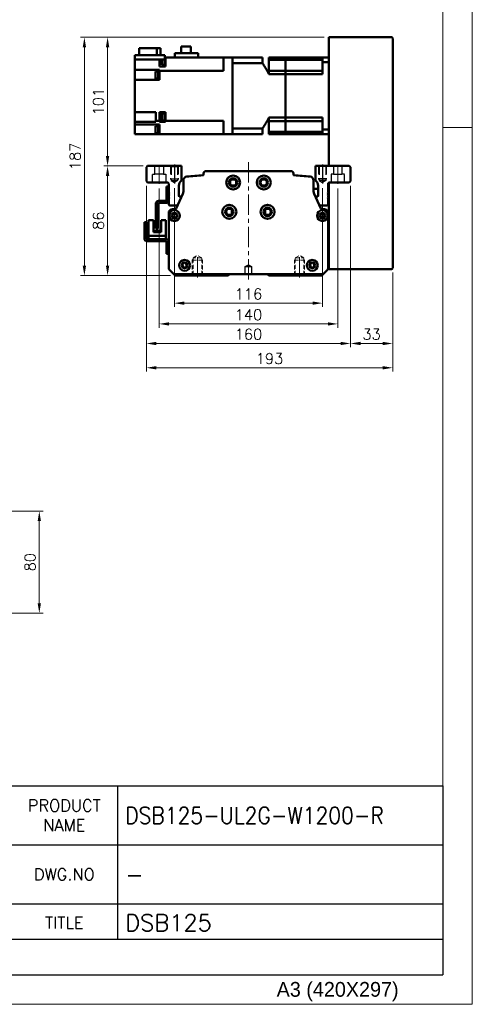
# Model space of a CAD drawing. Header units: millimetres. Extents: x 46891 to 50493, y 6223 to 9905.
# Tile 4 of 5: x 50138 to 50493, y 8529 to 9302. Entities that reach past the tile are written whole.
import ezdxf

# ---------------------------------------------------------------- set-up
doc = ezdxf.new("R2010")
doc.units = ezdxf.units.MM
doc.header["$LTSCALE"] = 0.5
for name, pattern in [('CENTER', [50.8, 31.75, -6.35, 6.35, -6.35]), ('HIDDEN', [9.525, 6.35, -3.175]), ('HIDDENX2', [19.05, 12.7, -6.35])]:
    doc.linetypes.add(name, pattern=pattern)
doc.layers.get('0').update_dxf_attribs({"lineweight": 20})
doc.layers.add('1', color=1, linetype='CENTER', lineweight=13)
doc.layers.add('외형선(ISO)', color=7, linetype='Continuous', lineweight=50)
for name, color, linetype in [('2', 2, 'HIDDENX2'), ('3', 3, 'Continuous'), ('C', 1, 'CENTER')]:
    doc.layers.add(name, color=color, linetype=linetype)
doc.styles.add('ACISOGDT', font='amgdt.shx')
doc.styles.add('DSR TEXT', font='romans.shx', dxfattribs={"bigfont": 'whgtxt.shx'})
doc.styles.get("Standard").update_dxf_attribs({"font": 'romans.shx', "bigfont": 'whgtxt.shx'})
doc.dimstyles.new('DSR', dxfattribs={"dimscale": 2, "dimtxt": 3, "dimasz": 3, "dimexe": 0.5, "dimexo": 0.5, "dimgap": 0.5, "dimtad": 1, "dimdsep": 46, "dimtxsty": 'Standard', "dimcen": 2.5, "dimclrd": 4, "dimclre": 4, "dimclrt": 2, "dimadec": 0, "dimazin": 2, "dimtfac": 1, "dimtmove": 0, "dimatfit": 3, "dimfxl": 0, "dimlwd": -1, "dimlwe": -1, "dimarcsym": 0})

# ---------------------------------------------------------------- blocks, each defined once
blk = doc.blocks.new('A$C13F00394')
at = {"layer": '3'}
for p, q in [((0, 32), (202.32, 32)), ((147.32, 32), (147.32, 6)), ((202.32, 32), (202.32, 0)), ((97.32, 22), (202.32, 22)), ((129.32, 12), (202.32, 12)), ((202.32, 6), (129.32, 6)), ((0, 0), (202.32, 0))]:
    blk.add_line(p, q, dxfattribs=at)
at = {"color": 7, "char_height": 2, "attachment_point": 5, "style": 'DSR TEXT'}
for s, insert in [('PRODUCT\\PNAME', (138.32, 27)), ('DWG.NO', (138.32, 17)), ('TITLE', (138.32, 8.83))]:
    blk.add_mtext(s, dxfattribs=dict(at, insert=insert))
blk = doc.blocks.new('A$C1C1952E1')
at = {"color": 1}
blk.add_lwpolyline([(0, 0), (420, 0), (420, 297), (0, 297)], close=True, dxfattribs=at)
at = {"color": 3}
blk.add_lwpolyline([(5, 5), (415, 5), (415, 292), (5, 292)], close=True, dxfattribs=at)
at = {"color": 7, "style": 'ACISOGDT'}
blk.add_text('A3 (420X297)', height=2.5, dxfattribs=at).set_placement((386.91, 1.28))
blk = doc.blocks.new('t8')
at = {"color": 2, "linetype": 'HIDDEN'}
for p, q in [((-4, 0), (-4, -12)), ((-3.4, -0.6), (-4, 0)), ((3.4, -0.6), (4, 0)), ((4, 0), (4, -12)), ((-3.4, -0.6), (3.4, -0.6)), ((-3.4, -0.6), (-3.4, -14)), ((3.4, -0.6), (3.4, -14)), ((-4, -12), (4, -12)), ((-4, -12), (-3.4, -13.04)), ((-3.4, -14), (3.4, -14)), ((-3.4, -14), (0, -15.96)), ((3.4, -14), (0, -15.96)), ((4, -12), (3.4, -13.04))]:
    blk.add_line(p, q, dxfattribs=at)
at = {"color": 1, "linetype": 'CENTER'}
blk.add_line((0, 1.44), (0, -17.13), dxfattribs=at)
blk = doc.blocks.new('*D96')
at = {"color": 1, "linetype": 'ByBlock'}
for p, q in [((50259.24, 9169.39), (50259.24, 9076.15)), ((50375.24, 9169.39), (50375.24, 9076.15)), ((50267.04, 9079.15), (50367.44, 9079.15))]:
    blk.add_line(p, q, dxfattribs=at)
at = {"color": 1}
for points in [[(50267.04, 9080.45), (50267.04, 9077.85), (50259.24, 9079.15)], [(50367.44, 9080.45), (50367.44, 9077.85), (50375.24, 9079.15)]]:
    blk.add_solid(points, dxfattribs=at)
at = {"layer": 'Defpoints', "color": 0}
for p in [(50259.24, 9172.99), (50375.24, 9172.99), (50375.24, 9079.15)]:
    blk.add_point(p, dxfattribs=at)
at = {"color": 3, "insert": (50317.24, 9086.35), "char_height": 8.4, "attachment_point": 5, "style": 'DSR TEXT'}
blk.add_mtext('116', dxfattribs=at)
blk = doc.blocks.new('*D97')
at = {"color": 1, "linetype": 'ByBlock'}
for p, q in [((50247.24, 9169.21), (50247.24, 9059.87)), ((50387.24, 9169.21), (50387.24, 9059.87)), ((50255.04, 9062.87), (50379.44, 9062.87))]:
    blk.add_line(p, q, dxfattribs=at)
at = {"color": 1}
for points in [[(50255.04, 9064.17), (50255.04, 9061.57), (50247.24, 9062.87)], [(50379.44, 9064.17), (50379.44, 9061.57), (50387.24, 9062.87)]]:
    blk.add_solid(points, dxfattribs=at)
at = {"layer": 'Defpoints', "color": 0}
for p in [(50247.24, 9172.81), (50387.24, 9172.81), (50387.24, 9062.87)]:
    blk.add_point(p, dxfattribs=at)
at = {"color": 3, "insert": (50317.24, 9070.07), "char_height": 8.4, "attachment_point": 5, "style": 'DSR TEXT'}
blk.add_mtext('140', dxfattribs=at)
blk = doc.blocks.new('*D98')
at = {"color": 1, "linetype": 'ByBlock'}
for p, q in [((50237.24, 9171.21), (50237.24, 9044.51)), ((50397.24, 9171.21), (50397.24, 9044.51)), ((50245.04, 9047.51), (50389.44, 9047.51))]:
    blk.add_line(p, q, dxfattribs=at)
at = {"color": 1}
for points in [[(50245.04, 9048.81), (50245.04, 9046.21), (50237.24, 9047.51)], [(50389.44, 9048.81), (50389.44, 9046.21), (50397.24, 9047.51)]]:
    blk.add_solid(points, dxfattribs=at)
at = {"layer": 'Defpoints', "color": 0}
for p in [(50237.24, 9174.81), (50397.24, 9174.81), (50397.24, 9047.51)]:
    blk.add_point(p, dxfattribs=at)
at = {"color": 3, "insert": (50317.24, 9054.71), "char_height": 8.4, "attachment_point": 5, "style": 'DSR TEXT'}
blk.add_mtext('160', dxfattribs=at)
blk = doc.blocks.new('*D99')
at = {"color": 1, "linetype": 'ByBlock'}
for p, q in [((50397.24, 9171.21), (50397.24, 9044.51)), ((50430.24, 9103.21), (50430.24, 9044.51)), ((50405.04, 9047.51), (50422.44, 9047.51))]:
    blk.add_line(p, q, dxfattribs=at)
at = {"color": 1}
for points in [[(50405.04, 9048.81), (50405.04, 9046.21), (50397.24, 9047.51)], [(50422.44, 9048.81), (50422.44, 9046.21), (50430.24, 9047.51)]]:
    blk.add_solid(points, dxfattribs=at)
at = {"layer": 'Defpoints', "color": 0}
for p in [(50397.24, 9174.81), (50430.24, 9106.81), (50430.24, 9047.51)]:
    blk.add_point(p, dxfattribs=at)
at = {"color": 3, "insert": (50413.74, 9054.71), "char_height": 8.4, "attachment_point": 5, "style": 'DSR TEXT'}
blk.add_mtext('33', dxfattribs=at)
blk = doc.blocks.new('*D100')
at = {"color": 1, "linetype": 'ByBlock'}
for p, q in [((50237.24, 9171.21), (50237.24, 9025.45)), ((50430.24, 9103.21), (50430.24, 9025.45)), ((50245.04, 9028.45), (50422.44, 9028.45))]:
    blk.add_line(p, q, dxfattribs=at)
at = {"color": 1}
for points in [[(50245.04, 9029.75), (50245.04, 9027.15), (50237.24, 9028.45)], [(50422.44, 9029.75), (50422.44, 9027.15), (50430.24, 9028.45)]]:
    blk.add_solid(points, dxfattribs=at)
at = {"layer": 'Defpoints', "color": 0}
for p in [(50237.24, 9174.81), (50430.24, 9106.81), (50430.24, 9028.45)]:
    blk.add_point(p, dxfattribs=at)
at = {"color": 3, "insert": (50333.74, 9035.65), "char_height": 8.4, "attachment_point": 5, "style": 'DSR TEXT'}
blk.add_mtext('193', dxfattribs=at)
blk = doc.blocks.new('*D101')
at = {"color": 1, "linetype": 'ByBlock'}
for p, q in [((50234.64, 9186.81), (50203.84, 9186.81)), ((50206.84, 9179.01), (50206.84, 9108.61)), ((50256.14, 9100.81), (50203.84, 9100.81))]:
    blk.add_line(p, q, dxfattribs=at)
at = {"color": 1}
for points in [[(50205.54, 9179.01), (50208.14, 9179.01), (50206.84, 9186.81)], [(50205.54, 9108.61), (50208.14, 9108.61), (50206.84, 9100.81)]]:
    blk.add_solid(points, dxfattribs=at)
at = {"layer": 'Defpoints', "color": 0}
for p in [(50238.24, 9186.81), (50206.84, 9100.81), (50259.74, 9100.81)]:
    blk.add_point(p, dxfattribs=at)
at = {"color": 3, "insert": (50199.64, 9143.81), "char_height": 8.4, "attachment_point": 5, "rotation": 90, "style": 'DSR TEXT'}
blk.add_mtext('86', dxfattribs=at)
blk = doc.blocks.new('*D102')
at = {"color": 1, "linetype": 'ByBlock'}
for p, q in [((50376.64, 9287.81), (50203.84, 9287.81)), ((50206.84, 9194.61), (50206.84, 9280.01)), ((50234.64, 9186.81), (50203.84, 9186.81))]:
    blk.add_line(p, q, dxfattribs=at)
at = {"color": 1}
for points in [[(50205.54, 9280.01), (50208.14, 9280.01), (50206.84, 9287.81)], [(50205.54, 9194.61), (50208.14, 9194.61), (50206.84, 9186.81)]]:
    blk.add_solid(points, dxfattribs=at)
at = {"layer": 'Defpoints', "color": 0}
for p in [(50206.84, 9287.81), (50380.24, 9287.81), (50238.24, 9186.81)]:
    blk.add_point(p, dxfattribs=at)
at = {"color": 3, "insert": (50199.64, 9237.31), "char_height": 8.4, "attachment_point": 5, "rotation": 90, "style": 'DSR TEXT'}
blk.add_mtext('101', dxfattribs=at)
blk = doc.blocks.new('*D103')
at = {"color": 1, "linetype": 'ByBlock'}
for p, q in [((50376.64, 9287.81), (50185.67, 9287.81)), ((50188.67, 9280.01), (50188.67, 9108.61)), ((50256.14, 9100.81), (50185.67, 9100.81))]:
    blk.add_line(p, q, dxfattribs=at)
at = {"color": 1}
for points in [[(50187.37, 9280.01), (50189.97, 9280.01), (50188.67, 9287.81)], [(50187.37, 9108.61), (50189.97, 9108.61), (50188.67, 9100.81)]]:
    blk.add_solid(points, dxfattribs=at)
at = {"layer": 'Defpoints', "color": 0}
for p in [(50380.24, 9287.81), (50188.67, 9100.81), (50259.74, 9100.81)]:
    blk.add_point(p, dxfattribs=at)
at = {"color": 3, "insert": (50181.47, 9194.31), "char_height": 8.4, "attachment_point": 5, "rotation": 90, "style": 'DSR TEXT'}
blk.add_mtext('187', dxfattribs=at)
blk = doc.blocks.new('*D118')
at = {"color": 1, "linetype": 'ByBlock'}
for p, q in [((50069.73, 8915.92), (50156.33, 8915.92)), ((50153.33, 8908.12), (50153.33, 8843.72)), ((50069.73, 8835.92), (50156.33, 8835.92))]:
    blk.add_line(p, q, dxfattribs=at)
at = {"color": 1}
for points in [[(50152.03, 8908.12), (50154.63, 8908.12), (50153.33, 8915.92)], [(50152.03, 8843.72), (50154.63, 8843.72), (50153.33, 8835.92)]]:
    blk.add_solid(points, dxfattribs=at)
at = {"layer": 'Defpoints', "color": 0}
for p in [(50066.13, 8915.92), (50066.13, 8835.92), (50153.33, 8835.92)]:
    blk.add_point(p, dxfattribs=at)
at = {"color": 3, "insert": (50146.13, 8875.92), "char_height": 8.4, "attachment_point": 5, "rotation": 90, "style": 'DSR TEXT'}
blk.add_mtext('80', dxfattribs=at)

msp = doc.modelspace()

# ---------------------------------------------------------------- linework, layer by layer
at = {"color": 1}
msp.add_line((50492.61532, 9217.02572), (50469.44932, 9217.02572), dxfattribs=at)
at = {"layer": '1'}
for p, q in [((50247.23612, 9187.8134), (50247.23612, 9172.8134)), ((50317.23612, 9189.8134), (50317.23612, 9096.8134)), ((50387.23612, 9187.8134), (50387.23612, 9172.8134))]:
    msp.add_line(p, q, dxfattribs=at)
at = {"layer": '2'}
for p, q in [((50243.93612, 9180.3134), (50243.93612, 9186.8134)), ((50250.53612, 9186.8134), (50250.53612, 9180.3134)), ((50256.23612, 9186.8134), (50256.23612, 9176.8134)), ((50256.73612, 9186.3134), (50256.23612, 9186.8134)), ((50256.73612, 9186.3134), (50256.73612, 9175.3134)), ((50256.73612, 9186.3134), (50261.73612, 9186.3134)), ((50261.73612, 9186.3134), (50262.23612, 9186.8134)), ((50261.73612, 9186.3134), (50261.73612, 9175.3134)), ((50262.23612, 9186.8134), (50262.23612, 9176.8134)), ((50372.23612, 9186.8134), (50372.23612, 9176.8134)), ((50372.73612, 9186.3134), (50372.23612, 9186.8134)), ((50372.73612, 9186.3134), (50372.73612, 9175.3134)), ((50377.73612, 9186.3134), (50372.73612, 9186.3134)), ((50377.73612, 9186.3134), (50378.23612, 9186.8134)), ((50377.73612, 9186.3134), (50377.73612, 9175.3134)), ((50378.23612, 9186.8134), (50378.23612, 9176.8134)), ((50383.93612, 9186.8134), (50383.93612, 9180.3134)), ((50390.53612, 9180.3134), (50390.53612, 9186.8134)), ((50241.98612, 9173.8134), (50241.98612, 9180.3134)), ((50241.98612, 9180.3134), (50243.93612, 9180.3134)), ((50250.53612, 9180.3134), (50243.93612, 9180.3134)), ((50250.53612, 9180.3134), (50252.48612, 9180.3134)), ((50252.48612, 9180.3134), (50252.48612, 9173.8134)), ((50383.93612, 9180.3134), (50381.98612, 9180.3134)), ((50381.98612, 9180.3134), (50381.98612, 9173.8134)), ((50383.93612, 9180.3134), (50390.53612, 9180.3134)), ((50392.48612, 9180.3134), (50390.53612, 9180.3134)), ((50392.48612, 9173.8134), (50392.48612, 9180.3134)), ((50256.23612, 9176.8134), (50262.23612, 9176.8134)), ((50256.23612, 9176.8134), (50256.73612, 9175.94738)), ((50256.73612, 9175.3134), (50259.23612, 9173.87003)), ((50256.73612, 9175.3134), (50261.73612, 9175.3134)), ((50261.73612, 9175.3134), (50259.23612, 9173.87003)), ((50262.23612, 9176.8134), (50261.73612, 9175.94738)), ((50378.23612, 9176.8134), (50372.23612, 9176.8134)), ((50372.23612, 9176.8134), (50372.73612, 9175.94738)), ((50377.73612, 9175.3134), (50372.73612, 9175.3134)), ((50372.73612, 9175.3134), (50375.23612, 9173.87003)), ((50377.73612, 9175.3134), (50375.23612, 9173.87003)), ((50378.23612, 9176.8134), (50377.73612, 9175.94738)), ((50314.73612, 9107.8134), (50317.23612, 9109.31556)), ((50317.23612, 9109.31556), (50319.73612, 9107.8134)), ((50314.73612, 9101.8134), (50314.73612, 9107.8134)), ((50314.73612, 9107.8134), (50319.73612, 9107.8134)), ((50319.73612, 9101.8134), (50314.73612, 9101.8134)), ((50319.73612, 9107.8134), (50319.73612, 9101.8134))]:
    msp.add_line(p, q, dxfattribs=at)
at = {"layer": '3'}
for p in [(50469.44932, 8700.42392), (49532.07206, 8552.16152)]:
    msp.add_line(p, (50469.44932, 8552.16152), dxfattribs=at)
at = {"layer": 'C'}
for p, q in [((50259.23612, 9187.96473), (50259.23612, 9172.98515)), ((50375.23612, 9187.96473), (50375.23612, 9172.98515))]:
    msp.add_line(p, q, dxfattribs=at)
at = {"layer": '외형선(ISO)'}
for p, q in [((50380.23613, 9286.8134), (50380.23613, 9287.8134)), ((50429.23613, 9287.8134), (50380.23613, 9287.8134)), ((50380.23613, 9186.8134), (50380.23613, 9286.8134)), ((50430.23613, 9106.8134), (50430.23613, 9286.8134)), ((50245.36382, 9279.3134), (50231.53618, 9279.3134)), ((50231.53618, 9279.3134), (50231.53618, 9273.8134)), ((50245.36382, 9273.8134), (50245.36382, 9279.3134)), ((50248.33607, 9279.3134), (50245.36382, 9279.3134)), ((50248.33607, 9279.3134), (50248.33607, 9273.8134)), ((50272.06113, 9280.6134), (50264.61113, 9280.6134)), ((50264.61113, 9280.6134), (50264.61113, 9275.2134)), ((50272.06113, 9275.2134), (50272.06113, 9280.6134)), ((50228.13613, 9270.3134), (50228.13613, 9273.8134)), ((50228.13613, 9273.8134), (50251.63613, 9273.8134)), ((50251.63613, 9273.8134), (50251.63613, 9270.3134)), ((50252.13613, 9271.84832), (50251.63613, 9271.84832)), ((50252.13613, 9271.84832), (50252.13613, 9271.8134)), ((50252.13613, 9266.25343), (50252.13613, 9271.8134)), ((50297.73613, 9271.8134), (50252.13613, 9271.8134)), ((50277.83613, 9275.2134), (50259.48613, 9275.2134)), ((50259.48613, 9271.8134), (50259.48613, 9275.2134)), ((50277.83613, 9275.2134), (50277.83613, 9271.8134)), ((50297.73613, 9267.3134), (50297.73613, 9271.8134)), ((50297.73613, 9271.8134), (50304.73613, 9271.8134)), ((50328.23613, 9271.8134), (50304.73613, 9271.8134)), ((50304.73613, 9271.8134), (50304.73613, 9271.80893)), ((50304.73613, 9271.80893), (50304.73613, 9267.51395)), ((50328.23613, 9271.8134), (50328.23613, 9267.50873)), ((50333.23613, 9271.8134), (50333.23613, 9270.10099)), ((50346.23613, 9271.8134), (50333.23613, 9271.8134)), ((50346.23613, 9270.10099), (50346.23613, 9271.8134)), ((50346.23613, 9271.8134), (50375.23613, 9271.8134)), ((50346.23613, 9271.8134), (50346.23613, 9270.10099)), ((50375.23613, 9271.8134), (50375.23613, 9268.27092)), ((50380.23613, 9271.8134), (50375.23613, 9271.8134)), ((50228.13613, 9266.25343), (50228.13613, 9270.3134)), ((50251.63613, 9270.3134), (50228.13613, 9270.3134)), ((50228.13613, 9266.25343), (50228.13613, 9262.32148)), ((50247.63613, 9270.3134), (50247.63613, 9266.25343)), ((50247.63613, 9264.81806), (50247.63613, 9266.25343)), ((50252.13613, 9264.81806), (50247.63613, 9264.81806)), ((50249.43613, 9266.09832), (50249.43613, 9270.3134)), ((50251.43613, 9266.09832), (50249.43613, 9266.09832)), ((50251.43613, 9265.94832), (50251.43613, 9270.3134)), ((50252.13613, 9265.94832), (50251.43613, 9265.94832)), ((50252.13613, 9266.25343), (50252.13613, 9264.81806)), ((50297.73613, 9267.3134), (50297.73613, 9261.37277)), ((50304.73613, 9267.51395), (50304.73613, 9267.50873)), ((50328.23613, 9267.50873), (50304.73613, 9267.50873)), ((50304.73613, 9216.11807), (50304.73613, 9267.50873)), ((50304.73613, 9267.3134), (50304.73613, 9216.3134)), ((50333.23613, 9261.5634), (50333.23613, 9270.10099)), ((50346.23613, 9270.10099), (50333.23613, 9270.10099)), ((50346.23613, 9266.5634), (50346.23613, 9270.10099)), ((50375.23613, 9270.10099), (50346.23613, 9270.10099)), ((50346.23613, 9266.5634), (50346.23613, 9270.10099)), ((50346.23613, 9261.5634), (50346.23613, 9266.5634)), ((50346.23613, 9261.5634), (50346.23613, 9266.5634)), ((50375.23613, 9258.85013), (50375.23613, 9268.27092)), ((50380.23613, 9268.27092), (50375.23613, 9268.27092)), ((50228.13613, 9257.8134), (50228.13613, 9262.32148)), ((50228.13613, 9262.32148), (50247.63613, 9262.32148)), ((50228.13613, 9257.8134), (50228.13613, 9254.3134)), ((50244.43613, 9255.30937), (50244.43613, 9260.90937)), ((50246.43613, 9260.90937), (50244.43613, 9260.90937)), ((50246.43613, 9255.15937), (50246.43613, 9261.05937)), ((50247.13613, 9261.05937), (50246.43613, 9261.05937)), ((50247.13613, 9255.10937), (50247.13613, 9261.10937)), ((50247.63613, 9261.10937), (50247.13613, 9261.10937)), ((50247.63613, 9262.32148), (50247.63613, 9261.77208)), ((50247.63613, 9261.37277), (50247.63613, 9261.77208)), ((50297.73613, 9261.37277), (50247.63613, 9261.37277)), ((50247.63613, 9261.37277), (50247.63613, 9254.3134)), ((50333.23613, 9261.5634), (50333.23613, 9258.85013)), ((50346.23613, 9261.5634), (50333.23613, 9261.5634)), ((50346.23613, 9258.85013), (50333.23613, 9258.85013)), ((50346.23613, 9258.85013), (50346.23613, 9261.5634)), ((50375.23613, 9261.5634), (50346.23613, 9261.5634)), ((50346.23613, 9261.5634), (50346.23613, 9258.85013)), ((50346.23613, 9224.77668), (50346.23613, 9258.85013)), ((50346.23613, 9258.85013), (50375.23613, 9258.85013)), ((50346.23613, 9224.77668), (50346.23613, 9258.85013)), ((50228.13613, 9229.0134), (50228.13613, 9254.3134)), ((50247.63613, 9254.3134), (50228.13613, 9254.3134)), ((50246.43613, 9255.30937), (50244.43613, 9255.30937)), ((50247.13613, 9255.15937), (50246.43613, 9255.15937)), ((50247.63613, 9255.10937), (50247.13613, 9255.10937)), ((50228.13613, 9229.0134), (50228.13613, 9225.5134)), ((50244.63613, 9229.0134), (50228.13613, 9229.0134)), ((50228.13613, 9221.53478), (50228.13613, 9225.5134)), ((50244.63613, 9229.0134), (50244.63613, 9222.25404)), ((50247.63613, 9222.25404), (50247.63613, 9229.0134)), ((50247.63613, 9229.0134), (50252.13613, 9229.0134)), ((50249.43613, 9222.35065), (50249.43613, 9227.95065)), ((50251.43613, 9227.95065), (50249.43613, 9227.95065)), ((50251.43613, 9222.20065), (50251.43613, 9228.10065)), ((50252.13613, 9228.10065), (50251.43613, 9228.10065)), ((50252.13613, 9225.60319), (50252.13613, 9229.0134)), ((50252.13613, 9225.60319), (50252.13613, 9224.69812)), ((50252.13613, 9222.25404), (50252.13613, 9224.69812)), ((50333.23613, 9224.77668), (50333.23613, 9222.0634)), ((50346.23613, 9224.77668), (50333.23613, 9224.77668)), ((50346.23613, 9222.0634), (50346.23613, 9224.77668)), ((50346.23613, 9224.77668), (50375.23613, 9224.77668)), ((50346.23613, 9224.77668), (50346.23613, 9222.0634)), ((50375.23613, 9215.35589), (50375.23613, 9224.77668)), ((50228.13613, 9221.53478), (50228.13613, 9219.3134)), ((50244.63613, 9221.53478), (50228.13613, 9221.53478)), ((50228.13613, 9219.3134), (50228.13613, 9215.8134)), ((50247.63613, 9219.3134), (50228.13613, 9219.3134)), ((50244.43613, 9212.5247), (50244.43613, 9218.1247)), ((50246.43613, 9218.1247), (50244.43613, 9218.1247)), ((50244.63613, 9222.25404), (50247.63613, 9222.25404)), ((50244.63613, 9221.85473), (50244.63613, 9222.25404)), ((50244.63613, 9221.85473), (50244.63613, 9221.53478)), ((50246.43613, 9212.3747), (50246.43613, 9218.2747)), ((50247.13613, 9218.2747), (50246.43613, 9218.2747)), ((50247.13613, 9212.3247), (50247.13613, 9218.3247)), ((50247.63613, 9218.3247), (50247.13613, 9218.3247)), ((50247.63613, 9222.25404), (50247.63613, 9221.85473)), ((50247.63613, 9221.53478), (50247.63613, 9221.85473)), ((50252.13613, 9221.53478), (50247.63613, 9221.53478)), ((50247.63613, 9219.3134), (50247.63613, 9217.37338)), ((50247.63613, 9211.8134), (50247.63613, 9217.37338)), ((50251.43613, 9222.35065), (50249.43613, 9222.35065)), ((50252.13613, 9222.20065), (50251.43613, 9222.20065)), ((50252.13613, 9221.85473), (50252.13613, 9222.25404)), ((50297.73613, 9222.25404), (50252.13613, 9222.25404)), ((50252.13613, 9221.85473), (50252.13613, 9221.53478)), ((50297.73613, 9222.25404), (50297.73613, 9216.3134)), ((50333.23613, 9222.0634), (50333.23613, 9213.52582)), ((50346.23613, 9222.0634), (50333.23613, 9222.0634)), ((50346.23613, 9217.0634), (50346.23613, 9222.0634)), ((50375.23613, 9222.0634), (50346.23613, 9222.0634)), ((50346.23613, 9217.0634), (50346.23613, 9222.0634)), ((50346.23613, 9213.52582), (50346.23613, 9217.0634)), ((50346.23613, 9213.52582), (50346.23613, 9217.0634)), ((50228.13613, 9211.8134), (50228.13613, 9215.8134)), ((50247.63613, 9211.8134), (50228.13613, 9211.8134)), ((50246.43613, 9212.5247), (50244.43613, 9212.5247)), ((50247.13613, 9212.3747), (50246.43613, 9212.3747)), ((50247.63613, 9212.3247), (50247.13613, 9212.3247)), ((50297.73613, 9211.8134), (50247.63613, 9211.8134)), ((50251.43613, 9211.77849), (50251.43613, 9211.8134)), ((50252.13613, 9211.77849), (50251.43613, 9211.77849)), ((50252.13613, 9211.8134), (50252.13613, 9211.77849)), ((50297.73613, 9211.8134), (50297.73613, 9216.3134)), ((50297.73613, 9211.8134), (50304.73613, 9211.8134)), ((50328.23613, 9216.11807), (50304.73613, 9216.11807)), ((50304.73613, 9216.11807), (50304.73613, 9216.11286)), ((50304.73613, 9216.11286), (50304.73613, 9211.81788)), ((50304.73613, 9211.81788), (50304.73613, 9211.8134)), ((50328.23613, 9211.8134), (50304.73613, 9211.8134)), ((50328.23613, 9216.11807), (50328.23613, 9211.8134)), ((50333.23613, 9213.52582), (50333.23613, 9211.8134)), ((50346.23613, 9213.52582), (50333.23613, 9213.52582)), ((50346.23613, 9211.8134), (50333.23613, 9211.8134)), ((50346.23613, 9211.8134), (50346.23613, 9213.52582)), ((50375.23613, 9213.52582), (50346.23613, 9213.52582)), ((50346.23613, 9213.52582), (50346.23613, 9211.8134)), ((50346.23613, 9211.8134), (50375.23613, 9211.8134)), ((50375.23613, 9215.35589), (50375.23613, 9211.8134)), ((50380.23613, 9215.35589), (50375.23613, 9215.35589)), ((50380.23613, 9211.8134), (50375.23613, 9211.8134)), ((50238.23612, 9186.8134), (50237.23612, 9185.8134)), ((50264.73612, 9186.8134), (50238.23612, 9186.8134)), ((50264.73612, 9175.34222), (50264.73612, 9186.8134)), ((50369.73612, 9186.8134), (50369.73612, 9175.34222)), ((50396.23612, 9186.8134), (50369.73612, 9186.8134)), ((50397.23612, 9185.8134), (50396.23612, 9186.8134)), ((50237.23612, 9185.8134), (50237.23612, 9174.8134)), ((50282.00872, 9180.8134), (50282.00872, 9180.02888)), ((50350.46354, 9182.8134), (50284.00872, 9182.8134)), ((50352.46354, 9180.02888), (50352.46354, 9180.8134)), ((50397.23612, 9174.8134), (50397.23612, 9185.8134)), ((50237.23612, 9174.8134), (50238.23612, 9173.8134)), ((50238.23612, 9173.8134), (50253.73612, 9173.8134)), ((50253.13612, 9170.8134), (50253.13612, 9159.4134)), ((50254.73612, 9170.8134), (50253.13612, 9170.8134)), ((50254.73612, 9172.8134), (50254.73612, 9166.3134)), ((50262.73612, 9163.3134), (50262.73612, 9171.34222)), ((50266.23613, 9175.47589), (50266.23613, 9166.91159)), ((50368.23613, 9166.91159), (50368.23613, 9175.47589)), ((50371.73612, 9171.34222), (50371.73612, 9163.3134)), ((50379.73612, 9166.3134), (50379.73612, 9172.8134)), ((50379.73612, 9171.8134), (50380.23613, 9171.8134)), ((50380.23613, 9106.8134), (50380.23613, 9173.67943)), ((50380.73612, 9173.8134), (50396.23612, 9173.8134)), ((50396.23612, 9173.8134), (50397.23612, 9174.8134)), ((50254.73612, 9166.3134), (50255.23612, 9165.8134)), ((50254.73612, 9165.3134), (50254.73612, 9166.3134)), ((50255.23612, 9165.8134), (50254.73612, 9165.3134)), ((50254.73612, 9165.3134), (50254.73612, 9164.3134)), ((50254.73612, 9164.3134), (50255.23612, 9163.8134)), ((50254.73612, 9163.3134), (50254.73612, 9164.3134)), ((50255.23612, 9163.8134), (50254.73612, 9163.3134)), ((50254.73612, 9163.3134), (50254.73612, 9162.3134)), ((50265.77592, 9164.8163), (50260.50425, 9153.39435)), ((50264.85151, 9162.8134), (50263.23612, 9162.8134)), ((50371.73612, 9168.8134), (50368.23613, 9168.8134)), ((50373.968, 9153.39435), (50368.69633, 9164.8163)), ((50371.23612, 9162.8134), (50369.62074, 9162.8134)), ((50379.23612, 9165.8134), (50379.73612, 9166.3134)), ((50379.73612, 9165.3134), (50379.23612, 9165.8134)), ((50379.23612, 9163.8134), (50379.73612, 9164.3134)), ((50379.73612, 9163.3134), (50379.23612, 9163.8134)), ((50379.73612, 9164.3134), (50379.73612, 9165.3134)), ((50379.73612, 9162.3134), (50379.73612, 9163.3134)), ((50244.73612, 9137.8134), (50244.73612, 9157.3134)), ((50246.33612, 9157.3134), (50246.33612, 9137.8134)), ((50246.83612, 9159.4134), (50252.63612, 9159.4134)), ((50252.63612, 9157.8134), (50246.83612, 9157.8134)), ((50253.13612, 9159.4134), (50254.67573, 9159.4134)), ((50254.73612, 9162.3134), (50255.23612, 9161.8134)), ((50254.73612, 9161.3134), (50254.73612, 9162.3134)), ((50255.23612, 9161.8134), (50254.73612, 9161.3134)), ((50254.73612, 9161.3134), (50254.73612, 9156.8134)), ((50255.73612, 9155.8134), (50260.23612, 9155.8134)), ((50374.23612, 9155.8134), (50378.73612, 9155.8134)), ((50379.23612, 9161.8134), (50379.73612, 9162.3134)), ((50379.73612, 9161.3134), (50379.23612, 9161.8134)), ((50379.73612, 9156.8134), (50379.73612, 9161.3134)), ((50254.73613, 9149.8134), (50254.73613, 9107.05605)), ((50259.5963, 9152.8134), (50257.73613, 9152.8134)), ((50304.23613, 9152.24317), (50304.23613, 9149.38364)), ((50330.23613, 9152.24317), (50330.23613, 9149.38364)), ((50376.73613, 9152.8134), (50374.87596, 9152.8134)), ((50379.73613, 9107.05605), (50379.73613, 9149.8134)), ((50235.73617, 9139.81356), (50235.73615, 9129.81356)), ((50235.73617, 9139.81356), (50235.73618, 9142.81356)), ((50237.33618, 9142.81356), (50235.73618, 9142.81356)), ((50237.33615, 9129.91356), (50237.33617, 9139.81356)), ((50237.33618, 9142.81356), (50237.33617, 9139.81356)), ((50239.03616, 9144.31356), (50239.03614, 9131.91356)), ((50242.73616, 9144.31355), (50239.03616, 9144.31356)), ((50242.73614, 9134.91355), (50242.73616, 9144.31355)), ((50248.73616, 9144.31354), (50248.73614, 9134.91354)), ((50252.43616, 9144.31353), (50248.73616, 9144.31354)), ((50252.43614, 9131.91353), (50252.43616, 9144.31353)), ((50239.03613, 9129.41356), (50239.03614, 9131.91356)), ((50241.03614, 9131.91355), (50239.03614, 9131.91356)), ((50250.43614, 9131.91353), (50241.03614, 9131.91355)), ((50242.73614, 9135.91355), (50248.73614, 9135.91354)), ((50248.73614, 9135.61354), (50242.73614, 9135.61355)), ((50242.73614, 9134.91355), (50248.73614, 9134.91354)), ((50246.33612, 9137.8134), (50244.73612, 9137.8134)), ((50252.43614, 9131.91353), (50250.43614, 9131.91353)), ((50252.43614, 9131.91353), (50252.43613, 9129.41353)), ((50237.73615, 9127.81356), (50252.63615, 9127.81353)), ((50252.73615, 9129.41353), (50237.83615, 9129.41356)), ((50253.13615, 9127.31353), (50253.13613, 9120.81353)), ((50380.23613, 9124.8134), (50379.73613, 9124.8134)), ((50253.13613, 9117.81353), (50253.13613, 9120.81353)), ((50253.13613, 9117.81353), (50254.73613, 9117.81353)), ((50255.61481, 9104.93472), (50258.73613, 9101.8134)), ((50258.73613, 9101.8134), (50259.73613, 9100.8134)), ((50258.73613, 9101.8134), (50375.73613, 9101.8134)), ((50301.23613, 9100.8134), (50302.08968, 9101.66696)), ((50332.38257, 9101.66696), (50333.23613, 9100.8134)), ((50374.73613, 9100.8134), (50375.73613, 9101.8134)), ((50375.73613, 9101.8134), (50378.85745, 9104.93472)), ((50380.23613, 9105.8134), (50380.23613, 9106.8134)), ((50380.23613, 9105.8134), (50429.23613, 9105.8134)), ((50259.73613, 9100.8134), (50301.23613, 9100.8134)), ((50333.23613, 9100.8134), (50374.73613, 9100.8134))]:
    msp.add_line(p, q, dxfattribs=at)
for centre, radius in [((50305.23613, 9173.8134), 5.5), ((50329.23613, 9173.8134), 5.5), ((50305.23613, 9173.8134), 3.3), ((50305.23613, 9173.8134), 2.4585), ((50329.23613, 9173.8134), 3.3), ((50329.23613, 9173.8134), 2.4585), ((50302.23612, 9150.8134), 5.5), ((50332.23612, 9150.8134), 5.5), ((50259.23613, 9147.8134), 4.25), ((50259.23613, 9147.8134), 2.25), ((50302.23612, 9150.8134), 3.3), ((50302.23613, 9150.8134), 2.4585), ((50332.23612, 9150.8134), 3.3), ((50332.23613, 9150.8134), 2.4585), ((50375.23613, 9147.8134), 4.25), ((50375.23613, 9147.8134), 2.25), ((50267.23613, 9108.8134), 4.25), ((50267.23613, 9108.8134), 2.25), ((50367.23613, 9108.8134), 4.25), ((50367.23613, 9108.8134), 2.25)]:
    msp.add_circle(centre, radius, dxfattribs=at)
for centre, radius, start, end in [((50429.23613, 9286.8134), 1, 0, 90), ((50269.23613, 9175.47589), 3, 95.57599886, 180), ((50317.23613, 8683.8134), 497, 94.11817747, 95.57599887), ((50281.50872, 9180.02888), 0.5, 274.11817747, 0), ((50284.00872, 9180.8134), 2, 89.99999999, 180), ((50350.46354, 9180.8134), 2, 0, 89.99999999), ((50352.96354, 9180.02888), 0.5, 180, 265.88182237), ((50317.23613, 8683.8134), 497, 84.42400111, 85.88182251), ((50365.23613, 9175.47589), 3, 0, 84.42400111), ((50253.73612, 9172.8134), 1, 0, 90), ((50267.73612, 9171.34222), 5, 126.86989765, 180), ((50366.73612, 9171.34222), 5, 0, 53.13010235), ((50380.73612, 9172.8134), 1, 90, 180), ((50263.23612, 9163.3134), 0.5, 180, 270), ((50261.23613, 9166.91159), 5, 335.22485942, 0), ((50373.23613, 9166.91159), 5, 180, 204.77514056), ((50371.23612, 9163.3134), 0.5, 270, 0), ((50246.83612, 9157.3134), 2.1, 90, 180), ((50246.83612, 9157.3134), 0.5, 90, 180), ((50252.63612, 9159.9134), 0.5, 270, 0), ((50252.63612, 9159.9134), 2.1, 270, 346.225853), ((50252.63612, 9159.9134), 2.1, 346.225853, 0), ((50255.73612, 9156.8134), 1, 180, 270), ((50260.23612, 9152.8134), 3, 65.224808, 90), ((50374.23612, 9152.8134), 3, 90, 114.77508892), ((50378.73612, 9156.8134), 1, 270, 0), ((50257.73613, 9149.8134), 3, 89.99999999, 180), ((50259.23613, 9147.8134), 1.621, 36.95084612, 323.049153), ((50259.23613, 9147.8134), 1.5, 48.1896836, 311.81031516), ((50259.5963, 9153.8134), 1, 269.99999999, 335.22485942), ((50260.63613, 9149.37865), 0.6, 259.96251873, 324.85511283), ((50373.83613, 9149.37865), 0.6, 215.14488418, 280.03748038), ((50375.23613, 9147.8134), 1.621, 143.04915509, 216.95084916), ((50375.23613, 9147.8134), 1.621, 216.95084603, 143.049153), ((50374.87596, 9153.8134), 1, 204.77514056, 269.99999999), ((50375.23613, 9147.8134), 1.5, 228.1896836, 131.81031516), ((50376.73613, 9149.8134), 3, 0, 89.99999999), ((50260.63613, 9146.24816), 0.6, 35.14488628, 100.03748038), ((50373.83613, 9146.24816), 0.6, 79.96251915, 144.85511722), ((50237.73615, 9129.81356), 2, 179.99988906, 269.99988906), ((50237.83615, 9129.91356), 0.5, 179.99988906, 269.99988906), ((50252.63615, 9127.31353), 0.5, 359.99988906, 89.99988906), ((50252.73615, 9127.41353), 2, 0.24541394, 89.99988906), ((50267.23613, 9108.8134), 1.621, 129.96149723, 50.03850277), ((50267.23613, 9108.8134), 1.6, 134.4153086, 45.5846914), ((50265.76643, 9110.3134), 0.5, 328.99692459, 55.46537519), ((50268.70582, 9110.3134), 0.5, 124.53462897, 211.00307542), ((50367.23613, 9108.8134), 1.621, 129.96149723, 50.03850277), ((50367.23613, 9108.8134), 1.6, 134.4153086, 45.5846914), ((50365.76643, 9110.3134), 0.5, 328.99692459, 55.4653732), ((50368.70582, 9110.3134), 0.5, 124.53463096, 211.00307541), ((50257.73613, 9107.05605), 3, 180, 224.99999999), ((50302.44323, 9101.3134), 0.5, 90, 135), ((50332.02902, 9101.3134), 0.5, 45, 90), ((50376.73613, 9107.05605), 3, 314.99999999, 0), ((50429.23613, 9106.8134), 1, 270, 0)]:
    msp.add_arc(centre, radius, start, end, dxfattribs=at)
for points, weights in [([(50333.23613, 9258.85013), (50331.24269, 9262.88691), (50328.23613, 9267.50873)], [1.45736434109, 1.41367336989, 1.35251798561]), ([(50328.23613, 9216.11807), (50331.24269, 9220.7399), (50333.23613, 9224.77668)], [1.35251798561, 1.41367336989, 1.45736434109])]:
    msp.add_rational_spline(points, weights, degree=2, dxfattribs=at)
for points, knots in [([(50260.23613, 9148.93144), (50260.28094, 9148.89136), (50260.33496, 9148.85599), (50260.43793, 9148.81009), (50260.48591, 9148.79591), (50260.53155, 9148.78784)], [0.07992218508, 0.07992218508, 0.07992218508, 0.07992218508, 0.09795879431, 0.09795879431, 0.11258358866, 0.11258358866, 0.11258358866, 0.11258358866]), ([(50373.9407, 9148.78784), (50373.98634, 9148.79591), (50374.03432, 9148.81009), (50374.13729, 9148.85599), (50374.19132, 9148.89136), (50374.23613, 9148.93144)], [0.04726078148, 0.04726078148, 0.04726078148, 0.04726078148, 0.06188557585, 0.06188557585, 0.07992218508, 0.07992218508, 0.07992218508, 0.07992218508]), ([(50260.53155, 9146.83897), (50260.48591, 9146.8309), (50260.43793, 9146.81672), (50260.33496, 9146.77082), (50260.28094, 9146.73545), (50260.23613, 9146.69537)], [0.04726078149, 0.04726078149, 0.04726078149, 0.04726078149, 0.06188557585, 0.06188557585, 0.07992218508, 0.07992218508, 0.07992218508, 0.07992218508]), ([(50374.23613, 9146.69537), (50374.19132, 9146.73545), (50374.13729, 9146.77082), (50374.03432, 9146.81672), (50373.98634, 9146.8309), (50373.9407, 9146.83897)], [0.07992218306, 0.07992218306, 0.07992218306, 0.07992218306, 0.09795879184, 0.09795879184, 0.11258358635, 0.11258358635, 0.11258358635, 0.11258358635])]:
    msp.add_open_spline(points, degree=3, knots=knots, dxfattribs=at)
for points in [[(50266.11636, 9109.95626), (50266.14577, 9109.98508), (50266.17291, 9110.01911), (50266.195, 9110.05586)], [(50268.27725, 9110.05586), (50268.29934, 9110.01911), (50268.32649, 9109.98508), (50268.35589, 9109.95626)], [(50366.11636, 9109.95626), (50366.14577, 9109.98508), (50366.17291, 9110.01911), (50366.195, 9110.05586)], [(50368.27725, 9110.05586), (50368.29934, 9110.01911), (50368.32649, 9109.98508), (50368.35589, 9109.95626)]]:
    msp.add_open_spline(points, degree=3, dxfattribs=at)

# ---------------------------------------------------------------- block references
at = {"xscale": 4.6332, "yscale": 4.6332, "zscale": 4.6332}
for name, p in [('A$C1C1952E1', (48546.67132, 8528.99552)), ('A$C13F00394', (49532.07206, 8552.16152))]:
    msp.add_blockref(name, p, dxfattribs=at)
at = {"rotation": 180}
msp.add_blockref('t8', (50277.23612, 9100.8134), dxfattribs=at)
at = {"xscale": -1, "rotation": 180}
msp.add_blockref('t8', (50357.23612, 9100.8134), dxfattribs=at)

# ---------------------------------------------------------------- texts
at = {"color": 2, "style": 'DSR TEXT', "width": 0.9}
msp.add_text('DSB125-UL2G-W1200-R', height=12.97296, dxfattribs=at).set_placement((50220.69542, 8670.68644))
at = {"color": 2, "style": 'DSR TEXT'}
for s, p in [('-', (50220.69542, 8624.35444)), ('DSB125', (50220.69542, 8586.47951))]:
    msp.add_text(s, height=12.97296, dxfattribs=at).set_placement(p)

# ---------------------------------------------------------------- dimensions: what is measured, and where the dimension line sits
for base, p1, p2, picture, middle in [((50188.67345, 9100.8134), (50380.23613, 9287.8134), (50259.73613, 9100.8134), '*D103', (50181.47345, 9194.3134)), ((50206.83894, 9287.8134), (50238.23612, 9186.8134), (50380.23613, 9287.8134), '*D102', (50199.63894, 9237.3134)), ((50206.83894, 9100.8134), (50238.23612, 9186.8134), (50259.73613, 9100.8134), '*D101', (50199.63894, 9143.8134)), ((50153.32841, 8835.91938), (50066.12604, 8915.91938), (50066.12604, 8835.91938), '*D118', (50146.12841, 8875.91938))]:
    dim = msp.add_linear_dim(base=base, p1=p1, p2=p2, angle=90, dimstyle='DSR', override={"dimscale": 3, "dimtxt": 2.8, "dimasz": 2.600136, "dimexe": 1, "dimexo": 1.2, "dimgap": 1, "dimdec": 4, "dimtxsty": 'DSR TEXT', "dimclrd": 1, "dimclre": 1, "dimclrt": 3, "dimtdec": 4, "dimtix": 1})
    dim.commit()
    dim.dimension.update_dxf_attribs({"geometry": picture, "text_midpoint": middle})
for base, p1, p2, picture, middle in [((50397.23612, 9047.5074), (50237.23612, 9174.8134), (50397.23612, 9174.8134), '*D98', (50317.23612, 9054.7074)), ((50430.23613, 9028.44952), (50237.23612, 9174.8134), (50430.23613, 9106.8134), '*D100', (50333.73613, 9035.64952)), ((50387.23612, 9062.87405), (50247.23612, 9172.8134), (50387.23612, 9172.8134), '*D97', (50317.23612, 9070.07405)), ((50375.23612, 9079.1543), (50259.23612, 9172.98515), (50375.23612, 9172.98515), '*D96', (50317.23612, 9086.3543)), ((50430.23613, 9047.5074), (50397.23612, 9174.8134), (50430.23613, 9106.8134), '*D99', (50413.73613, 9054.7074))]:
    dim = msp.add_linear_dim(base=base, p1=p1, p2=p2, dimstyle='DSR', override={"dimscale": 3, "dimtxt": 2.8, "dimasz": 2.600136, "dimexe": 1, "dimexo": 1.2, "dimgap": 1, "dimdec": 4, "dimtxsty": 'DSR TEXT', "dimclrd": 1, "dimclre": 1, "dimclrt": 3, "dimtdec": 4, "dimtix": 1})
    dim.commit()
    dim.dimension.update_dxf_attribs({"geometry": picture, "text_midpoint": middle})

doc.saveas('drawing.dxf')
